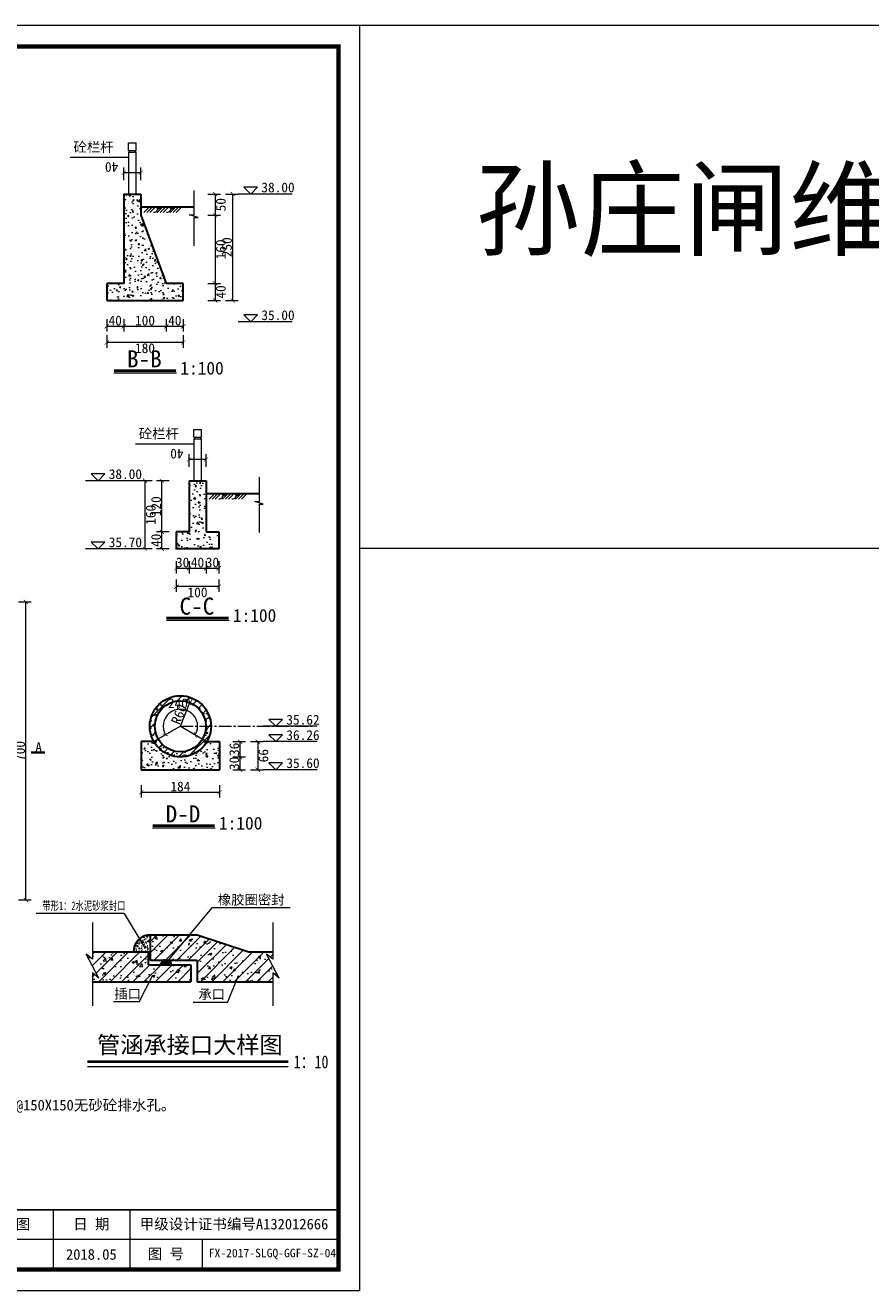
# Model space of a CAD drawing. Extents: x -27255 to 1448651, y 31034 to 8081248.
# Tile 111 of 198: x 585038 to 585237, y 3860399 to 3860696. Entities that reach past the tile are written whole.
import ezdxf
from ezdxf.enums import TextEntityAlignment as Align

# ---------------------------------------------------------------- set-up
doc = ezdxf.new("R2010")
doc.units = 0
doc.linetypes.add('CENTER2', pattern=[1.125, 0.75, -0.125, 0.125, -0.125])
doc.layers.get('0').update_dxf_attribs({"linetype": 'CONTINUOUS'})
for name, color, linetype, lineweight in [('0.09折线', 6, 'CONTINUOUS', 9), ('0.09标注线', 3, 'CONTINUOUS', 9), ('0.13填充', 8, 'CONTINUOUS', 9), ('0.13文字', 3, 'CONTINUOUS', 13), ('0.30粗线', 7, 'CONTINUOUS', 30), ('图框', 7, 'CONTINUOUS', 20), ('填充', 116, 'CONTINUOUS', 15), ('文字', 7, 'CONTINUOUS', 15), ('粗线', 7, 'CONTINUOUS', 35), ('细实线', 3, 'CONTINUOUS', 20)]:
    doc.layers.add(name, color=color, linetype=linetype, lineweight=lineweight)
doc.styles.add('-仿宋_GB2312', font='FangSong_GB2312.ttf')
doc.styles.add('LYJFS', font='times.ttf', dxfattribs={"width": 0.7})
doc.styles.get("Standard").update_dxf_attribs({"font": 'rs.shx', "bigfont": 'hztxt.shx'})
doc.styles.add('仿宋', font='FangSong_GB2312.ttf', dxfattribs={"width": 0.7})
doc.styles.add('宋体', font='FangSong_GB2312.ttf')
doc.dimstyles.get("Standard").update_dxf_attribs({"dimtxt": 0.18, "dimasz": 0.18, "dimexe": 0.18, "dimexo": 0.0625, "dimgap": 0.09, "dimtad": 0, "dimtih": 1, "dimtoh": 1, "dimdec": 4, "dimzin": 0, "dimdsep": 46, "dimtxsty": 'Standard', "dimcen": 0.09, "dimadec": 0, "dimazin": 0, "dimtfac": 1, "dimtdec": 4, "dimtofl": 0, "dimtmove": 0, "dimatfit": 3, "dimfxl": 1, "dimtolj": 1, "dimtzin": 0, "dimarcsym": 0})
pattern_1 = [(45, (533713.3237, 3857810.9245), (-1.325825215, 1.325825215), [])]
pattern_2 = [(50, (533713.3237, 3857810.9245), (5.73808146, -0.5020171), [0.6, -6.6]), (355, (533713.3237, 3857810.9245), (-1.1100107, 6.0175371), [0.48, -5.28]), (100.4514, (533713.802, 3857810.8827), (4.62807505, 5.51551634), [0.5099215, -5.6091369]), (46.1842, (533713.324, 3857812.5245), (8.5379284, -1.3241521), [0.9, -9.9]), (96.6356, (533714.035, 3857812.414), (7.4773016, 7.792943), [0.7648823, -8.413704]), (351.1842, (533713.324, 3857812.5245), (7.4772956, 7.7929488), [0.72, -7.92]), (21, (533714.1237, 3857812.1245), (4.7752564, -3.22095113), [0.6, -6.6]), (326, (533714.1237, 3857812.1245), (1.94652266, 5.80120036), [0.48, -5.28]), (71.4514, (533714.5216, 3857811.856), (6.721781, 2.580244), [0.5099215, -5.6091369]), (37.5, (533713.3237, 3857810.9245), (0.09727884, 2.66315083), [0, -5.216, 0, -5.36, 0, -5.3]), (7.5, (533713.3237, 3857810.9245), (2.1045563, 3.1552937), [0, -3.056, 0, -5.096, 0, -2.02]), (327.5, (533711.5397, 3857810.9245), (4.27057949, -0.18043897), [0, -2, 0, -6.24, 0, -8.28]), (317.5, (533710.7397, 3857810.9245), (4.66548935, 0.80083986), [0, -2.6, 0, -4.144, 0, -5.88])]

# ---------------------------------------------------------------- blocks, each defined once
blk = doc.blocks.new('d4trtg')
h = blk.add_hatch(color=152)
h.dxf.hatch_style = 1
h.paths.add_polyline_path([(654246.3, 3899725.4, 1), (654149.5, 3899725.4, 1)])
h.paths.add_polyline_path([(654244.7, 3899725.4, 1), (654151.1, 3899725.4, 1)], flags=16)
h = blk.add_hatch(color=152)
h.dxf.hatch_style = 1
edge = h.paths.add_edge_path()
edge.add_arc((654216.7, 3899701.1), 14.6, 43.3177, 70.37)
edge.add_arc((654202.9, 3899662.4), 55.7, 70.37, 84.5285)
edge.add_arc((654197.1, 3899601.1), 117.3, 84.5285, 95.1775)
edge.add_arc((654198.5, 3899704.1), 18.3, 111.7966, 130.9174, ccw=False)
edge.add_arc((654217.4, 3899656.7), 69.4, 98.8427, 111.7966, ccw=False)
edge.add_arc((654228.1, 3899588.1), 138.8, 95.2104, 98.8427, ccw=False)
edge.add_ellipse((654197.9, 3899728.3), major_axis=(-17.8, 0), ratio=0.877698, start_angle=172.6539, end_angle=176.913)
edge.add_arc((654213.8, 3899625), 102.6, 88.9999, 98.5227)
edge.add_arc((654209.9, 3899651.2), 76, 98.5227, 116.8491)
edge.add_arc((654181.1, 3899708), 12.3, 116.8491, 139.2901)
edge.add_arc((654173.3, 3899714.8), 1.96, 139.2901, 263.0506)
edge.add_arc((654175.1, 3899729.8), 17.1, 263.0506, 272.1363)
edge.add_arc((654186.8, 3899416.6), 296.4, 88.4627, 92.1363, ccw=False)
edge.add_arc((654193.4, 3899661.8), 51, 68.0711, 88.4627, ccw=False)
edge.add_arc((654234.5, 3899496.1), 214.2, 95.9129, 98.7952)
edge.add_arc((654220.8, 3899584.5), 124.7, 98.7952, 117.8497)
edge.add_arc((654806.2, 3897318.9), 2461.6, 104.7704, 105.1579, ccw=False)
edge.add_line((654178.6, 3899699.1), (654170.6, 3899695.8))
edge.add_arc((654384.3, 3898723.5), 995.6, 100.9063, 102.3983, ccw=False)
edge.add_line((654196, 3899701.1), (654189.9, 3899699.2))
edge.add_arc((654166.8, 3899985.3), 287, 274.6178, 279.6944)
edge.add_arc((654207.4, 3899747.5), 45.8, 279.6944, 287.6119)
edge.add_arc((654216.2, 3899719.6), 16.5, 287.6119, 311.5141)
edge.add_arc((654225.4, 3899709.3), 2.75, 311.5141, 403.3177)
edge = h.paths.add_edge_path()
edge.add_arc((654242.1, 3899736.8), 20.7, 138.9742, 204.1181, ccw=False)
edge.add_line((654226.5, 3899750.4), (654209.6, 3899750.4))
edge.add_line((654209.6, 3899750.4), (654209.6, 3899756.2))
edge.add_line((654209.6, 3899756.2), (654186.2, 3899756.2))
edge.add_line((654186.2, 3899756.2), (654186.2, 3899750.4))
edge.add_line((654186.2, 3899750.4), (654169.3, 3899750.4))
edge.add_arc((654153.7, 3899736.8), 20.7, -24.1181, 41.0258, ccw=False)
edge.add_arc((654138.3, 3899743.7), 37.5, 314.3441, 335.8819, ccw=False)
edge.add_arc((654157.8, 3899747.2), 31.1, 282.3877, 290.1466)
edge.add_arc((654127.2, 3899830.8), 120.1, 290.1466, 296.6495)
edge.add_ellipse((654197.9, 3899728.3), major_axis=(-17.8, 0), ratio=0.877698, start_angle=176.913, end_angle=378.3747, ccw=False)
edge.add_ellipse((654197.9, 3899728.3), major_axis=(-17.8, 0), ratio=0.877698, start_angle=172.6539, end_angle=176.913, ccw=False)
edge.add_ellipse((654197.9, 3899728.3), major_axis=(-17.8, 0), ratio=0.877698, start_angle=161.6253, end_angle=172.6539, ccw=False)
edge.add_arc((654268.6, 3899830.8), 120.1, 243.3505, 249.8534)
edge.add_arc((654238, 3899747.2), 31.1, 249.8534, 257.6123)
edge.add_arc((654257.5, 3899743.7), 37.5, 204.1181, 225.6559, ccw=False)
at = {"lineweight": 0}
for p, q in [((653868.4, 3899605.3), (653868.4, 3902577.3)), ((653868.4, 3902577.3), (658071.2, 3902577.3)), ((658071.2, 3902577.3), (658071.2, 3899605.3)), ((658021.2, 3899725.4), (655949.8, 3899725.4)), ((658071.2, 3899605.3), (653868.4, 3899605.3))]:
    blk.add_line(p, q, dxfattribs=at)
for p, q in [((654118.6, 3902527.3), (653938.4, 3902527.3)), ((653938.4, 3902527.3), (653938.4, 3901506.6)), ((653998.5, 3902527.3), (653998.5, 3901506.6)), ((654058.5, 3902527.3), (654058.5, 3901506.6)), ((654118.6, 3902357.2), (653938.4, 3902357.2)), ((654118.6, 3902187.1), (653938.4, 3902187.1)), ((654118.6, 3902017), (653938.4, 3902017)), ((654118.6, 3901846.8), (653938.4, 3901846.8)), ((654118.6, 3901676.7), (653938.4, 3901676.7)), ((654118.6, 3901506.6), (653938.4, 3901506.6)), ((655049.2, 3899795.5), (655049.2, 3899655.4)), ((655399.4, 3899795.5), (655399.4, 3899655.4)), ((655949.8, 3899795.5), (655949.8, 3899655.4)), ((656210, 3899795.5), (656210, 3899655.4)), ((656400.1, 3899795.5), (656400.1, 3899655.4)), ((656590.2, 3899795.5), (656590.2, 3899655.4)), ((656780.4, 3899795.5), (656780.4, 3899655.4)), ((656970.5, 3899795.5), (656970.5, 3899655.4)), ((657160.6, 3899795.5), (657160.6, 3899655.4)), ((657350.8, 3899795.5), (657350.8, 3899655.4)), ((657530.9, 3899795.5), (657530.9, 3899655.4)), ((657701, 3899725.4), (657701, 3899655.4))]:
    blk.add_line(p, q)
at = {"lineweight": 0, "const_width": 10}
blk.add_lwpolyline([(654118.6, 3902527.3), (658021.2, 3902527.3), (658021.2, 3899655.4), (654118.6, 3899655.4)], close=True, dxfattribs=at)
at = {"lineweight": 0, "const_width": 4}
blk.add_lwpolyline([(658021.2, 3899795.5), (654118.6, 3899795.5)], dxfattribs=at)
at = {"color": 152}
for points in [[(654181.1, 3899723.4, -0.028382), (654168.5, 3899718, -0.033867), (654164.5, 3899716.8, 0.094254), (654172.5, 3899728.3, 0.292155), (654169.3, 3899750.4), (654186.2, 3899750.4), (654186.2, 3899756.2), (654209.6, 3899756.2), (654209.6, 3899750.4), (654226.5, 3899750.4, 0.292155), (654223.3, 3899728.3, 0.094254), (654231.3, 3899716.8, -0.033867), (654227.2, 3899718, -0.028382), (654214.7, 3899723.4)], [(654215.6, 3899727.5, 0.041575), (654198.6, 3899726.4, 0.080135), (654175.6, 3899719, 0.098231), (654171.8, 3899716.1, 0.59944), (654173, 3899712.9, 0.039664), (654175.8, 3899712.7, -0.01603), (654194.8, 3899712.8, -0.08921), (654212.4, 3899709.2, 0.012577), (654201.8, 3899707.8, 0.083333), (654162.5, 3899694.8, -0.001691), (654178.6, 3899699.1), (654170.6, 3899695.8, -0.00651), (654196, 3899701.1), (654189.9, 3899699.2, 0.022155), (654215.1, 3899702.4, 0.03456), (654221.2, 3899703.9, 0.104673), (654227.2, 3899707.2, 0.423464), (654227.4, 3899711.2, 0.118589), (654221.6, 3899714.9, 0.061857), (654208.2, 3899717.9, 0.046498), (654186.5, 3899718, -0.083624), (654191.7, 3899721.1, -0.056582), (654206.8, 3899725.3, -0.015851), (654215.5, 3899726.3)]]:
    blk.add_lwpolyline(points, format="xyb", dxfattribs=at)
for radius in [48.4, 46.8]:
    blk.add_circle((654197.9, 3899725.4), radius, dxfattribs=at)
blk.add_arc((654217.4, 3899656.7), 69.4, 98.8427, 111.7966, dxfattribs=at)
for start_param, end_param in [(2.820893, 6.603885), (3.013378, 3.087714)]:
    blk.add_ellipse((654197.9, 3899728.3), major_axis=(-17.8, 0), ratio=0.877698, start_param=start_param, end_param=end_param, dxfattribs=at)
at = {"style": '宋体'}
for s, height, width, p in [('江苏省水利勘测设计研究院有限公司', 37.525, 0.9, (654640.2, 3899742.9)), ('丰县四联河灌区节水配套改造项目', 18.012, 0.75, (655225.5, 3899732.3)), ('Jiangsu Surveying and Design Institute of Water Resources Co., Ltd.', 20.014, 0.8, (654638.5, 3899695.5))]:
    blk.add_text(s, height=height, dxfattribs=dict(at, width=width)).set_placement(p, align=Align.MIDDLE)
at = {"style": 'LYJFS'}
for s, p in [('（阶段）', (656038.2, 3899760.4)), ('（专业）', (656038.2, 3899690.4))]:
    blk.add_text(s, height=25.02, dxfattribs=at).set_placement(p, align=Align.MIDDLE_CENTER)
at = {"style": '仿宋'}
blk.add_text('2018.05', height=25.02, dxfattribs=at).set_placement((657440.8, 3899690.4), align=Align.MIDDLE)
at = {"rotation": 90}
for s, insert, char_height, attachment_point, style in [('日 期', (653968.5, 3901931.9), 25.02, 5, '宋体'), ('会签者', (653968.5, 3901761.8), 25.02, 5, '宋体'), ('会签专业', (653968.5, 3901591.7), 25.02, 5, '宋体'), ('江苏省水利勘测设计研究院有限公司\\P地址：扬州市吉安路209号吉安大厦1号楼  邮编：225127\\P电话：0514-87860116  传真：0514-87889101\\P声明：未经授权，不得翻印、传播或它用。', (654101.5, 3899654.5), 20.014, 7, '仿宋')]:
    blk.add_mtext(s, dxfattribs=dict(at, insert=insert, char_height=char_height, attachment_point=attachment_point, style=style))
at = {"attachment_point": 5, "style": '宋体'}
for s, insert, char_height in [('校 核', (656875.1, 3899760.9), 25.02), ('设 计', (657065.3, 3899761.4), 25.02), ('设计', (656144, 3899760.4), 25.02), ('批 准', (656305, 3899760.4), 25.02), ('核 定', (656494.6, 3899760.2), 25.02), ('审 查', (656684.6, 3899760.2), 25.02), ('制 图', (657254.9, 3899760.2), 25.02), ('日 期', (657440.8, 3899760.4), 25.02), ('甲级设计证书编号A132012666', (657776, 3899760.4), 25.017), ('部分', (656144, 3899690.4), 25.02), ('图 号', (657615.9, 3899690.4), 25.02)]:
    blk.add_mtext(s, dxfattribs=dict(at, insert=insert, char_height=char_height))
blk = doc.blocks.new('_ARCHTICK')
at = {"color": 0, "linetype": 'ByBlock', "const_width": 0.15}
blk.add_lwpolyline([(-0.5, -0.5), (0.5, 0.5)], dxfattribs=at)

msp = doc.modelspace()

# ---------------------------------------------------------------- hatches: boundary and pattern name
at = {"lineweight": 13}
msp.add_hatch(color=256, dxfattribs=at).paths.add_polyline_path([(585070.49012, 3860476.50048), (585070.04579, 3860475.50048), (585072.72544, 3860475.50048), (585072.28111, 3860476.50048)])
at = {"layer": '0.13填充'}
h = msp.add_hatch(color=256, dxfattribs=at)
edge = h.paths.add_edge_path()
edge.add_ellipse((585069.57865, 3860653.63668), major_axis=(0, -0.73068), ratio=0.964264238, start_angle=280.8772955, end_angle=439.1227045)
edge.add_line((585070.27057, 3860653.49879), (585068.88674, 3860653.49879))
h = msp.add_hatch(color=256, dxfattribs=at)
edge = h.paths.add_edge_path()
edge.add_ellipse((585072.67779, 3860653.63668), major_axis=(0, -0.73068), ratio=0.964264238, start_angle=280.8772955, end_angle=439.1227045)
edge.add_line((585073.3697, 3860653.49879), (585071.98588, 3860653.49879))
h = msp.add_hatch(color=256, dxfattribs=at)
edge = h.paths.add_edge_path()
edge.add_ellipse((585084.91908, 3860586.30626), major_axis=(0, -0.73068), ratio=0.964264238, start_angle=280.8772955, end_angle=439.1227045)
edge.add_line((585085.61099, 3860586.16837), (585084.22717, 3860586.16837))
h = msp.add_hatch(color=256, dxfattribs=at)
edge = h.paths.add_edge_path()
edge.add_ellipse((585088.01822, 3860586.30626), major_axis=(0, -0.73068), ratio=0.964264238, start_angle=280.8772955, end_angle=439.1227045)
edge.add_line((585088.71013, 3860586.16837), (585087.3263, 3860586.16837))
at = {"layer": '0.13文字', "lineweight": 13}
h = msp.add_hatch(dxfattribs=at)
h.set_pattern_fill('AR-CONC', color=256, scale=0.02, style=0)
h.set_pattern_definition([(50, (585057.397, 3860626.4988), (3.6437, -0.31878), [0.381, -4.191]), (355, (585057.397, 3860626.4988), (-0.70486, 3.82113), [0.3048, -3.3528]), (100.451, (585057.7005, 3860626.4722), (2.93885, 3.50233), [0.3238, -3.5618]), (46.184, (585057.397, 3860627.515), (5.4216, -0.84085), [0.5715, -6.2865]), (96.636, (585057.8487, 3860627.4447), (4.7481, 4.9485), [0.4857, -5.3427]), (351.184, (585057.397, 3860627.515), (4.7481, 4.9485), [0.4572, -5.0292]), (21, (585057.905, 3860627.2608), (3.0323, -2.0453), [0.381, -4.191]), (326, (585057.905, 3860627.2608), (1.23604, 3.68376), [0.3048, -3.3528]), (71.451, (585058.1575, 3860627.0903), (4.26833, 1.63846), [0.3238, -3.5618]), (37.5, (585057.3969, 3860626.4988), (0.06177, 1.6911), [0, -3.31216, 0, -3.4036, 0, -3.3655]), (7.5, (585057.3969, 3860626.4988), (1.33639, 2.00361), [0, -1.94056, 0, -3.23596, 0, -1.2827]), (327.5, (585056.264, 3860626.4988), (2.71181, -0.114575), [0, -1.27, 0, -3.9624, 0, -5.2578]), (317.5, (585055.756, 3860626.4988), (2.96258, 0.50853), [0, -1.651, 0, -2.63144, 0, -3.7338])])
h.paths.add_polyline_path([(585057.39685, 3860631.49879), (585075.39685, 3860631.49879), (585075.39685, 3860635.49898), (585071.39684, 3860635.49894), (585065.39685, 3860651.49879), (585065.39685, 3860656.49879), (585061.39685, 3860656.49879), (585061.39685, 3860635.49883), (585057.39685, 3860635.49879)])
h = msp.add_hatch(dxfattribs=at)
h.set_pattern_fill('AR-CONC', color=256, scale=0.02, style=0)
h.set_pattern_definition([(50, (585073.7373, 3860573.1684), (3.6437, -0.3188), [0.381, -4.191]), (355, (585073.7373, 3860573.1684), (-0.70486, 3.8211), [0.3048, -3.3528]), (100.45, (585074.041, 3860573.1418), (2.93885, 3.50233), [0.3238, -3.5618]), (46.184, (585073.7373, 3860574.1844), (5.4216, -0.8408), [0.5715, -6.2865]), (96.636, (585074.189, 3860574.1143), (4.7481, 4.9485), [0.4857, -5.3427]), (351.184, (585073.7373, 3860574.1844), (4.7481, 4.9485), [0.4572, -5.0292]), (21, (585074.2453, 3860573.9304), (3.0323, -2.0453), [0.381, -4.191]), (326, (585074.2453, 3860573.9304), (1.23604, 3.68376), [0.3048, -3.3528]), (71.451, (585074.498, 3860573.76), (4.2683, 1.63846), [0.3238, -3.5618]), (37.5, (585073.7373, 3860573.1684), (0.06177, 1.6911), [0, -3.31216, 0, -3.4036, 0, -3.3655]), (7.5, (585073.7373, 3860573.1684), (1.3364, 2.00361), [0, -1.94056, 0, -3.23596, 0, -1.2827]), (327.5, (585072.6044, 3860573.1684), (2.71181, -0.114575), [0, -1.27, 0, -3.9624, 0, -5.2578]), (317.5, (585072.0964, 3860573.1684), (2.96258, 0.50853), [0, -1.651, 0, -2.63144, 0, -3.7338])])
h.paths.add_polyline_path([(585080.73728, 3860589.16837), (585076.73728, 3860589.16837), (585076.73728, 3860577.16837), (585073.73728, 3860577.16837), (585073.73728, 3860573.16837), (585083.73728, 3860573.16837), (585083.73728, 3860577.16837), (585080.73728, 3860577.16837)])
h = msp.add_hatch(dxfattribs=at)
h.set_pattern_fill('AR-CONC', color=256, scale=0.02, style=0)
h.set_pattern_definition([(50, (585067.5072, 3860524.282), (3.6437, -0.3188), [0.381, -4.191]), (355, (585067.5072, 3860524.282), (-0.70486, 3.8211), [0.3048, -3.3528]), (100.45, (585067.811, 3860524.2555), (2.93885, 3.50233), [0.3238, -3.5618]), (46.184, (585067.507, 3860525.298), (5.4216, -0.8408), [0.5715, -6.2865]), (96.636, (585067.959, 3860525.228), (4.7481, 4.9485), [0.4857, -5.3427]), (351.184, (585067.507, 3860525.298), (4.7481, 4.9485), [0.4572, -5.0292]), (21, (585068.0152, 3860525.044), (3.0323, -2.0453), [0.381, -4.191]), (326, (585068.0152, 3860525.044), (1.23604, 3.68376), [0.3048, -3.3528]), (71.451, (585068.268, 3860524.8736), (4.2683, 1.63846), [0.3238, -3.5618]), (37.5, (585067.5072, 3860524.282), (0.06177, 1.6911), [0, -3.31216, 0, -3.4036, 0, -3.3655]), (7.5, (585067.5072, 3860524.282), (1.3364, 2.00361), [0, -1.94056, 0, -3.23596, 0, -1.2827]), (327.5, (585066.3744, 3860524.282), (2.71181, -0.114575), [0, -1.27, 0, -3.9624, 0, -5.2578]), (317.5, (585065.8664, 3860524.282), (2.96258, 0.50853), [0, -1.651, 0, -2.63144, 0, -3.7338])])
h.paths.add_polyline_path([(585080.7072, 3860531.48205, -0.131652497), (585079.90335, 3860528.48205), (585080.94258, 3860527.88205, 0.131652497), (585081.9072, 3860531.48205, 1), (585067.5072, 3860531.48205, 0.131652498), (585068.47182, 3860527.88205), (585069.51105, 3860528.48205, -0.131652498), (585068.7072, 3860531.48205, -1)])
h.paths.add_polyline_path([(585069.51105, 3860528.48205), (585068.47182, 3860527.88205, 0.57735027), (585080.94258, 3860527.88205), (585079.90335, 3860528.48205, -0.57735027)])
h = msp.add_hatch(dxfattribs=at)
h.set_pattern_fill('ANSI31', color=256, scale=0.5, style=0)
h.set_pattern_definition([(45, (585067.5072, 3860524.282), (-1.12253, 1.12253), [])])
h.paths.add_polyline_path([(585080.94258, 3860527.88205), (585079.90335, 3860528.48205, -0.57735027), (585069.51105, 3860528.48205), (585068.47182, 3860527.88205, 0.57735027)])
h.paths.add_polyline_path([(585068.47182, 3860527.88205), (585069.51105, 3860528.48205, -0.131652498), (585068.7072, 3860531.48205, -1), (585080.7072, 3860531.48205, -0.131652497), (585079.90335, 3860528.48205), (585080.94258, 3860527.88205, 0.131652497), (585081.9072, 3860531.48205, 1), (585067.5072, 3860531.48205, 0.131652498)])
h = msp.add_hatch(dxfattribs=at)
h.set_pattern_fill('AR-CONC', color=256, scale=0.02, style=0)
h.set_pattern_definition([(50, (596341.7654, 3866175.1408), (3.6436934, -0.3187817), [0.381, -4.191]), (355, (596341.7654, 3866175.1408), (-0.7048565, 3.8211329), [0.3048, -3.3528]), (100.451, (596342.069, 3866175.1142), (2.93885, 3.5023338), [0.3238, -3.5618]), (46.1842, (596341.7654, 3866176.157), (5.4215808, -0.8408466), [0.5715, -6.2865]), (96.6356, (596342.217, 3866176.0867), (4.7480847, 4.9485111), [0.4857, -5.3427]), (351.184, (596341.7654, 3866176.157), (4.748092, 4.9485024), [0.4572, -5.0292]), (21, (596342.2734, 3866175.9028), (3.0322976, -2.0453104), [0.381, -4.191]), (326, (596342.2734, 3866175.9028), (1.2360406, 3.6837593), [0.3048, -3.3528]), (71.4514, (596342.526, 3866175.7324), (4.2683298, 1.6384572), [0.3238, -3.5618]), (37.5, (596341.7654, 3866175.1408), (0.06177207, 1.69110078), [0, -3.31216, 0, -3.4036, 0, -3.3655]), (7.5, (596341.7654, 3866175.1408), (1.33639325, 2.0036115), [0, -1.94056, 0, -3.23596, 0, -1.2827]), (327.5, (596340.6326, 3866175.1408), (2.7118119, -0.11457488), [0, -1.27, 0, -3.9624, 0, -5.2578]), (317.5, (596340.1246, 3866175.1408), (2.96258363, 0.5085298), [0, -1.651, 0, -2.63144, 0, -3.7338])])
h.paths.add_polyline_path([(585068.47182, 3860527.88205), (585065.5072, 3860527.88205), (585065.5072, 3860521.28205), (585083.9072, 3860521.28205), (585083.9072, 3860527.88205), (585080.94258, 3860527.88205, -0.577350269)])
at = {"layer": '填充', "lineweight": 13}
h = msp.add_hatch(dxfattribs=at)
h.set_pattern_fill('AR-SAND', color=256, scale=0.5, style=0)
h.set_pattern_definition([(37.5, (533713.32365, 3857810.9245), (-0.031496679, 0.963411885), [0, -0.76, 0, -0.85, 0, -0.8125]), (7.5, (533713.3237, 3857810.9245), (0.884888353, 1.411073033), [0, -0.41, 0, -0.685, 0, -0.2625]), (327.5, (533712.70865, 3857810.9245), (1.557070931, 0.002829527), [0, -0.25, 0, -0.9, 0, -1.175]), (317.5, (533712.7087, 3857810.9245), (1.503063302, 0.438837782), [0, -0.125, 0, -0.59, 0, -0.675])])
h.paths.add_polyline_path([(585067.18276, 3860478.50048), (585067.68276, 3860478.50048), (585067.68276, 3860482.50048, 0.414213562), (585063.68276, 3860478.50048)])
h = msp.add_hatch(dxfattribs=at)
h.set_pattern_fill('ANSI31', color=256, scale=15, style=0)
h.set_pattern_definition(pattern_1)
h.paths.add_polyline_path([(585067.68276, 3860482.50048), (585067.68276, 3860476.50048), (585071.77419, 3860476.50048), (585076.81514, 3860482.50048)])
h.paths.add_polyline_path([(585078.68276, 3860482.50048), (585076.81514, 3860482.50048), (585071.77419, 3860476.50048), (585078.68276, 3860476.50048), (585078.68276, 3860471.50048), (585096.42334, 3860471.50048), (585096.42334, 3860473.56055), (585097.92907, 3860472.35281), (585094.91761, 3860477.99049), (585096.42334, 3860476.78275), (585096.42334, 3860478.50048), (585090.81012, 3860478.50048)])
h = msp.add_hatch(dxfattribs=at)
h.set_pattern_fill('AR-CONC', color=256, scale=0.8, style=0)
h.set_pattern_definition(pattern_2)
h.paths.add_polyline_path([(585067.68276, 3860482.50048), (585067.68276, 3860476.50048), (585071.77419, 3860476.50048), (585076.81514, 3860482.50048)])
h.paths.add_polyline_path([(585078.68276, 3860482.50048), (585076.81514, 3860482.50048), (585071.77419, 3860476.50048), (585078.68276, 3860476.50048), (585078.68276, 3860471.50048), (585096.42334, 3860471.50048), (585096.42334, 3860473.56055), (585097.92907, 3860472.35281), (585094.91761, 3860477.99049), (585096.42334, 3860476.78275), (585096.42334, 3860478.50048), (585090.81012, 3860478.50048)])
h = msp.add_hatch(dxfattribs=at)
h.set_pattern_fill('ANSI31', color=256, scale=15, style=0)
h.set_pattern_definition(pattern_1)
h.paths.add_polyline_path([(585077.18276, 3860471.50048), (585077.18276, 3860475.50048), (585067.18276, 3860475.50048), (585067.18276, 3860478.50048), (585054.04404, 3860478.50048), (585054.04404, 3860476.78275), (585052.53831, 3860477.99049), (585055.54976, 3860472.35281), (585054.04404, 3860473.56055), (585054.04404, 3860471.50048)])
h = msp.add_hatch(dxfattribs=at)
h.set_pattern_fill('AR-CONC', color=256, scale=0.8, style=0)
h.set_pattern_definition(pattern_2)
h.paths.add_polyline_path([(585077.18276, 3860471.50048), (585077.18276, 3860475.50048), (585067.18276, 3860475.50048), (585067.18276, 3860478.50048), (585054.04404, 3860478.50048), (585054.04404, 3860476.78275), (585052.53831, 3860477.99049), (585055.54976, 3860472.35281), (585054.04404, 3860473.56055), (585054.04404, 3860471.50048)])

# ---------------------------------------------------------------- linework, layer by layer
msp.add_line((585070.49012, 3860476.50048), (585070.04579, 3860475.50048))
at = {"lineweight": 13}
msp.add_line((585072.28111, 3860476.50048), (585072.72544, 3860475.50048), dxfattribs=at)
at = {"layer": '0.09折线', "color": 4}
for p, q in [((585062.5422, 3860666.69879), (585062.5422, 3860668.49879)), ((585062.5422, 3860668.49879), (585064.3422, 3860668.49879)), ((585062.5422, 3860666.69879), (585062.5422, 3860668.49879)), ((585062.5422, 3860668.49879), (585064.3422, 3860668.49879)), ((585062.5422, 3860666.69879), (585062.5422, 3860668.49879)), ((585062.5422, 3860668.49879), (585064.3422, 3860668.49879)), ((585064.3422, 3860666.69879), (585064.3422, 3860668.49879)), ((585064.3422, 3860666.69879), (585064.3422, 3860668.49879)), ((585064.3422, 3860666.69879), (585064.3422, 3860668.49879)), ((585062.5422, 3860666.69879), (585064.3422, 3860666.69879)), ((585062.5422, 3860666.69879), (585064.3422, 3860666.69879)), ((585062.5422, 3860666.69879), (585064.3422, 3860666.69879)), ((585062.5422, 3860666.29879), (585064.3422, 3860666.29879)), ((585062.5422, 3860666.29879), (585062.5422, 3860656.49879)), ((585062.5422, 3860666.29879), (585064.3422, 3860666.29879)), ((585062.5422, 3860666.29879), (585062.5422, 3860656.49879)), ((585062.5422, 3860666.29879), (585064.3422, 3860666.29879)), ((585062.5422, 3860666.29879), (585062.5422, 3860656.49879)), ((585062.7422, 3860666.29879), (585062.7422, 3860666.69879)), ((585062.7422, 3860666.29879), (585062.7422, 3860666.69879)), ((585062.7422, 3860666.29879), (585062.7422, 3860666.69879)), ((585064.1422, 3860666.29879), (585064.1422, 3860666.69879)), ((585064.1422, 3860666.29879), (585064.1422, 3860666.69879)), ((585064.1422, 3860666.29879), (585064.1422, 3860666.69879)), ((585064.3422, 3860656.49879), (585064.3422, 3860666.29879)), ((585064.3422, 3860656.49879), (585064.3422, 3860666.29879)), ((585064.3422, 3860656.49879), (585064.3422, 3860666.29879)), ((585077.88263, 3860599.36837), (585077.88263, 3860601.16837)), ((585077.88263, 3860601.16837), (585079.68263, 3860601.16837)), ((585077.88263, 3860599.36837), (585077.88263, 3860601.16837)), ((585077.88263, 3860601.16837), (585079.68263, 3860601.16837)), ((585077.88263, 3860599.36837), (585077.88263, 3860601.16837)), ((585077.88263, 3860601.16837), (585079.68263, 3860601.16837)), ((585079.68263, 3860599.36837), (585079.68263, 3860601.16837)), ((585079.68263, 3860599.36837), (585079.68263, 3860601.16837)), ((585079.68263, 3860599.36837), (585079.68263, 3860601.16837)), ((585077.88263, 3860599.36837), (585079.68263, 3860599.36837)), ((585077.88263, 3860599.36837), (585079.68263, 3860599.36837)), ((585077.88263, 3860599.36837), (585079.68263, 3860599.36837)), ((585077.88263, 3860598.96837), (585079.68263, 3860598.96837)), ((585077.88263, 3860598.96837), (585077.88263, 3860589.16837)), ((585077.88263, 3860598.96837), (585079.68263, 3860598.96837)), ((585077.88263, 3860598.96837), (585077.88263, 3860589.16837)), ((585077.88263, 3860598.96837), (585079.68263, 3860598.96837)), ((585077.88263, 3860598.96837), (585077.88263, 3860589.16837)), ((585078.08263, 3860598.96837), (585078.08263, 3860599.36837)), ((585078.08263, 3860598.96837), (585078.08263, 3860599.36837)), ((585078.08263, 3860598.96837), (585078.08263, 3860599.36837)), ((585079.48263, 3860598.96837), (585079.48263, 3860599.36837)), ((585079.48263, 3860598.96837), (585079.48263, 3860599.36837)), ((585079.48263, 3860598.96837), (585079.48263, 3860599.36837)), ((585079.68263, 3860589.16837), (585079.68263, 3860598.96837)), ((585079.68263, 3860589.16837), (585079.68263, 3860598.96837)), ((585079.68263, 3860589.16837), (585079.68263, 3860598.96837))]:
    msp.add_line(p, q, dxfattribs=at)
at = {"layer": '0.09标注线'}
for p, q in [((585048.83122, 3860665.1712), (585062.5422, 3860665.1712)), ((585089.62049, 3860658.10274), (585091.22444, 3860656.49879)), ((585092.82838, 3860658.10274), (585089.62049, 3860658.10274)), ((585091.22444, 3860656.49879), (585092.82838, 3860658.10274)), ((585100.99884, 3860656.49879), (585088.25046, 3860656.49879)), ((585089.62049, 3860628.10274), (585091.22444, 3860626.49879)), ((585092.82838, 3860628.10274), (585089.62049, 3860628.10274)), ((585091.22444, 3860626.49879), (585092.82838, 3860628.10274)), ((585100.99884, 3860626.49879), (585088.25046, 3860626.49879)), ((585064.17165, 3860597.84078), (585077.88263, 3860597.84078)), ((585065.14131, 3860589.16837), (585052.39293, 3860589.16837)), ((585053.76296, 3860590.77232), (585055.36691, 3860589.16837)), ((585056.97086, 3860590.77232), (585053.76296, 3860590.77232)), ((585055.36691, 3860589.16837), (585056.97086, 3860590.77232)), ((585053.76296, 3860574.77232), (585055.36691, 3860573.16837)), ((585056.97086, 3860574.77232), (585053.76296, 3860574.77232)), ((585055.36691, 3860573.16837), (585056.97086, 3860574.77232)), ((585065.14131, 3860573.16837), (585052.39293, 3860573.16837)), ((585095.49197, 3860533.086), (585097.09591, 3860531.48205)), ((585098.69986, 3860533.086), (585095.49197, 3860533.086)), ((585097.09591, 3860531.48205), (585098.69986, 3860533.086)), ((585106.87032, 3860531.48205), (585094.12194, 3860531.48205)), ((585095.49197, 3860529.486), (585097.09591, 3860527.88205)), ((585098.69986, 3860529.486), (585095.49197, 3860529.486)), ((585097.09591, 3860527.88205), (585098.69986, 3860529.486)), ((585106.87032, 3860527.88205), (585094.12194, 3860527.88205)), ((585095.49197, 3860522.886), (585097.09591, 3860521.28205)), ((585098.69986, 3860522.886), (585095.49197, 3860522.886)), ((585097.09591, 3860521.28205), (585098.69986, 3860522.886)), ((585106.87032, 3860521.28205), (585094.12194, 3860521.28205))]:
    msp.add_line(p, q, dxfattribs=at)
at = {"layer": '0.13填充', "lineweight": 40, "ltscale": 0.005}
for p, q in [((585059.12643, 3860615.05879), (585073.66692, 3860615.05879)), ((585071.46686, 3860556.97529), (585086.00735, 3860556.97529)), ((585068.19917, 3860508.18456), (585082.73966, 3860508.18456))]:
    msp.add_line(p, q, dxfattribs=at)
at = {"layer": '0.13填充', "ltscale": 0.005}
for p, q in [((585059.07056, 3860614.52886), (585073.80127, 3860614.52886)), ((585071.41099, 3860556.44537), (585086.1417, 3860556.44537)), ((585068.1433, 3860507.65464), (585082.87401, 3860507.65464))]:
    msp.add_line(p, q, dxfattribs=at)
at = {"layer": '0.13填充', "color": 7, "lineweight": 40, "ltscale": 0.005}
msp.add_line((585052.92065, 3860452.74185, 24.8), (585099.99673, 3860452.74185, 24.8), dxfattribs=at)
at = {"layer": '0.13填充', "color": 7, "ltscale": 0.005}
msp.add_line((585052.92065, 3860451.58571, 24.8), (585099.99673, 3860451.58571, 24.8), dxfattribs=at)
at = {"layer": '0.13文字', "linetype": 'Continuous', "lineweight": 13}
msp.add_line((582175.00285, 3860696.12935), (587865.89025, 3860696.12935), dxfattribs=at)
msp.add_line((582175.00285, 3860696.12935), (587865.89025, 3860696.12935), dxfattribs=at)
at = {"layer": '0.13文字', "lineweight": 13}
msp.add_line((585076.73728, 3860589.16837), (585080.73728, 3860589.16837), dxfattribs=at)
msp.add_lwpolyline([(585116.83319, 3860696.12935), (585310.73982, 3860696.12935), (585310.73982, 3860573.24059), (585116.83319, 3860573.24059)], close=True, dxfattribs=at)
at = {"layer": '0.30粗线'}
for p, q in [((585061.39674, 3860656.49879), (585065.39685, 3860656.49879)), ((585061.39685, 3860656.49879), (585061.39685, 3860635.49879)), ((585065.39685, 3860656.49879), (585065.39685, 3860651.49879)), ((585065.39685, 3860653.49879), (585077.84824, 3860653.49879)), ((585065.39685, 3860651.49879), (585071.39684, 3860635.49894)), ((585061.39685, 3860635.49883), (585057.39685, 3860635.49879)), ((585057.39685, 3860635.49879), (585057.39685, 3860631.49879)), ((585075.39685, 3860635.49898), (585071.39684, 3860635.49894)), ((585075.39685, 3860631.49879), (585075.39685, 3860635.49898)), ((585057.39685, 3860631.49879), (585075.39685, 3860631.49879)), ((585076.73717, 3860589.16837), (585080.73728, 3860589.16837)), ((585076.73728, 3860589.16837), (585076.73728, 3860577.16837)), ((585080.73728, 3860589.16837), (585080.73728, 3860577.16837)), ((585080.73728, 3860586.16837), (585093.18867, 3860586.16837)), ((585076.73728, 3860577.16837), (585073.73728, 3860577.16837)), ((585073.73728, 3860577.16837), (585073.73728, 3860573.16837)), ((585080.73728, 3860577.16837), (585083.73728, 3860577.16837)), ((585083.73728, 3860577.16837), (585083.73728, 3860573.16837)), ((585083.73728, 3860573.16837), (585073.73728, 3860573.16837)), ((585068.47182, 3860527.88205), (585065.5072, 3860527.88205)), ((585065.5072, 3860527.88205), (585065.5072, 3860521.28205)), ((585080.94258, 3860527.88205), (585083.9072, 3860527.88205)), ((585083.9072, 3860527.88205), (585083.9072, 3860521.28205)), ((585065.5072, 3860521.28205), (585083.9072, 3860521.28205))]:
    msp.add_line(p, q, dxfattribs=at)
at = {"layer": '0.30粗线', "color": 7, "lineweight": 30}
for p, q in [((585067.68276, 3860476.50048), (585067.68276, 3860482.50048)), ((585067.68276, 3860482.50048), (585078.68276, 3860482.50048)), ((585078.68276, 3860482.50048), (585090.81012, 3860478.50048)), ((585054.04404, 3860478.50048), (585067.18276, 3860478.50048)), ((585067.18276, 3860475.50048), (585067.18276, 3860478.50048)), ((585067.18276, 3860478.50048), (585067.68276, 3860478.50048)), ((585090.81012, 3860478.50048), (585096.42334, 3860478.50048)), ((585067.18276, 3860475.50048), (585077.18276, 3860475.50048)), ((585078.68276, 3860476.50048), (585067.68276, 3860476.50048)), ((585077.18276, 3860475.50048), (585077.18276, 3860471.50048)), ((585078.68276, 3860476.50048), (585078.68276, 3860471.50048)), ((585054.04404, 3860471.50048), (585077.18276, 3860471.50048)), ((585078.68276, 3860471.50048), (585096.42334, 3860471.50048))]:
    msp.add_line(p, q, dxfattribs=at)
at = {"layer": '0.30粗线'}
for radius in [7.2, 6]:
    msp.add_circle((585074.7072, 3860531.48205), radius, dxfattribs=at)
at = {"layer": '0.30粗线', "color": 7, "lineweight": 30}
msp.add_arc((585067.68276, 3860478.50048), 4, 90, 180, dxfattribs=at)
at = {"layer": '粗线'}
msp.add_line((585042.83118, 3860525.3201), (585039.62013, 3860525.3201), dxfattribs=at)
at = {"layer": '细实线', "color": 3, "lineweight": 15}
for p, q in [((585077.84824, 3860657.3419), (585077.84824, 3860651.57882)), ((585076.84439, 3860651.57882), (585077.84824, 3860651.57882)), ((585078.85209, 3860651.01473), (585076.84439, 3860651.57882)), ((585077.84824, 3860651.01473), (585077.84824, 3860644.33122)), ((585077.84824, 3860651.01473), (585078.85209, 3860651.01473)), ((585093.18867, 3860590.01148), (585093.18867, 3860584.2484)), ((585092.18481, 3860584.2484), (585093.18867, 3860584.2484)), ((585094.19252, 3860583.68431), (585092.18481, 3860584.2484)), ((585093.18867, 3860583.68431), (585093.18867, 3860577.0008)), ((585093.18867, 3860583.68431), (585094.19252, 3860583.68431)), ((585074.7072, 3860531.48205), (585068.47182, 3860527.88205)), ((585074.7072, 3860531.48205), (585080.94258, 3860527.88205)), ((585061.53195, 3860487.49196), (585040.85251, 3860487.49196)), ((585061.53195, 3860487.49196), (585066.35587, 3860479.4939)), ((585082.12894, 3860488.82525), (585071.45763, 3860476.1237)), ((585100.48762, 3860488.82525), (585082.12894, 3860488.82525)), ((585054.04404, 3860485.41088), (585054.04404, 3860476.78275)), ((585096.42334, 3860485.41088), (585096.42334, 3860476.78275)), ((585054.04404, 3860476.78275), (585052.53831, 3860477.99049)), ((585055.54976, 3860472.35281), (585052.53831, 3860477.99049)), ((585096.42334, 3860476.78275), (585094.91761, 3860477.99049)), ((585097.92907, 3860472.35281), (585094.91761, 3860477.99049)), ((585054.04404, 3860473.56055), (585054.04404, 3860465.85297)), ((585055.54976, 3860472.35281), (585054.04404, 3860473.56055)), ((585065.04478, 3860466.75022), (585068.21162, 3860473.02157)), ((585085.78529, 3860466.62487), (585088.33376, 3860472.95873)), ((585096.42334, 3860473.56055), (585096.42334, 3860465.85297)), ((585097.92907, 3860472.35281), (585096.42334, 3860473.56055)), ((585065.04478, 3860466.75022), (585058.96998, 3860466.75022)), ((585085.78529, 3860466.62487), (585077.71584, 3860466.62487))]:
    msp.add_line(p, q, dxfattribs=at)
at = {"layer": '细实线', "ltscale": 5}
for p, q in [((585067.46644, 3860653.49879), (585066.13012, 3860652.16247)), ((585068.17355, 3860653.49879), (585066.83723, 3860652.16247)), ((585068.88065, 3860653.49879), (585067.54434, 3860652.16247)), ((585070.56558, 3860653.49879), (585069.22926, 3860652.16247)), ((585071.27268, 3860653.49879), (585069.93637, 3860652.16247)), ((585071.97979, 3860653.49879), (585070.64347, 3860652.16247)), ((585073.66471, 3860653.49879), (585072.32839, 3860652.16247)), ((585074.37182, 3860653.49879), (585073.0355, 3860652.16247)), ((585075.07893, 3860653.49879), (585073.74261, 3860652.16247)), ((585082.80687, 3860586.16837), (585081.47055, 3860584.83206)), ((585083.51398, 3860586.16837), (585082.17766, 3860584.83206)), ((585084.22108, 3860586.16837), (585082.88476, 3860584.83206)), ((585085.906, 3860586.16837), (585084.56969, 3860584.83206)), ((585086.61311, 3860586.16837), (585085.27679, 3860584.83206)), ((585087.32022, 3860586.16837), (585085.9839, 3860584.83206)), ((585089.00514, 3860586.16837), (585087.66882, 3860584.83206)), ((585089.71225, 3860586.16837), (585088.37593, 3860584.83206)), ((585090.41935, 3860586.16837), (585089.08304, 3860584.83206))]:
    msp.add_line(p, q, dxfattribs=at)
at = {"layer": '细实线', "color": 1, "linetype": 'CENTER2', "lineweight": 13, "ltscale": 4}
msp.add_line((585074.7072, 3860531.48205), (585106.19649, 3860531.48205), dxfattribs=at)
at = {"layer": '细实线', "lineweight": 20, "ltscale": 5, "start_tangent": (-0.999064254, 0.043250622), "end_tangent": (-0.999505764, -0.031436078)}
for points in [[(585069.54808, 3860652.90945), (585069.2483, 3860652.79369), (585069.17122, 3860652.66555), (585069.13281, 3860652.49255), (585069.00024, 3860652.33213), (585068.80177, 3860652.23173), (585068.3824, 3860652.16247)], [(585072.64722, 3860652.90945), (585072.34743, 3860652.79369), (585072.27035, 3860652.66555), (585072.23195, 3860652.49255), (585072.09937, 3860652.33213), (585071.90091, 3860652.23173), (585071.48154, 3860652.16247)], [(585084.88851, 3860585.57903), (585084.58872, 3860585.46327), (585084.51164, 3860585.33514), (585084.47324, 3860585.16213), (585084.34066, 3860585.00171), (585084.1422, 3860584.90131), (585083.72283, 3860584.83206)], [(585087.98765, 3860585.57903), (585087.68786, 3860585.46327), (585087.61078, 3860585.33514), (585087.57237, 3860585.16213), (585087.4398, 3860585.00171), (585087.24134, 3860584.90131), (585086.82197, 3860584.83206)]]:
    msp.add_spline(points, degree=3, dxfattribs=at)

# ---------------------------------------------------------------- block references
at = {"layer": '图框', "xscale": 0.09999999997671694, "yscale": 0.1000000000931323, "zscale": 0.1}
msp.add_blockref('d4trtg', (519309.70915, 3470438.39536), dxfattribs=at)

# ---------------------------------------------------------------- texts
at = {"color": 7, "style": '-仿宋_GB2312', "width": 0.8}
msp.add_text('1：10', height=3, dxfattribs=at).set_placement((585105.4099, 3860452.66033, 24.8), align=Align.MIDDLE)
at = {"layer": '0.09标注线', "char_height": 2.3, "attachment_point": 1, "style": '-仿宋_GB2312'}
for insert in [(585049.61139, 3860668.69005, -0.81423), (585064.95181, 3860601.35963, -0.81423)]:
    msp.add_mtext('砼栏杆', dxfattribs=dict(at, insert=insert))
at = {"layer": '0.13文字', "linetype": 'Continuous', "lineweight": 13, "insert": (585081.37215, 3860408.78124), "char_height": 2, "width": 41.6631828, "attachment_point": 1, "style": 'LYJFS'}
msp.add_mtext('{\\fFangSong_GB2312|b0|i0|c134|p49;\\W1;\\C7;FX-2017-SLGQ-GGF-SZ-04}', dxfattribs=at)
at = {"layer": '文字', "color": 7, "attachment_point": 1, "style": '-仿宋_GB2312'}
for s, insert, char_height, width in [('{\\C256;      孙庄闸维修}', (585070.60979, 3860661.93418), 18, 780.1662746), ('B-B', (585062.16476, 3860619.79547), 4, 38.0137182), ('1:100', (585074.69682, 3860617.10672), 3, 10.2895474), ('C-C', (585074.50519, 3860561.71198), 4, 38.0137182), ('1:100', (585087.03724, 3860559.02323), 3, 10.2895474), ('D-D', (585071.2375, 3860512.92125), 4, 38.0137182), ('1:100', (585083.76956, 3860510.2325), 3, 10.2895474), ('管涵承接口大样图', (585055.11432, 3860458.67631, 24.8), 4, 130.0277124), ('\\P     6、图中未注明砼格埂尺寸均为30×60cm。\\P     7、现浇砼护坡分块尺寸≤3×3m，缝宽2cm，内嵌沥青油膏，下游护坡设φ10@150X150无砂砼排水孔。\\P     8、图中护底、护坡砂石混合垫层为黄砂7.5cm，小石子7.5cm。\\P     9、管涵采用Ⅱ级管,2m一节，接头采用钢丝网、砂浆包封。 \\P     10、{\\C256;该闸基础下若遇淤泥质软土，应及时通知设计单位，调整设计。\\P     11、新建}王小庄北闸{\\C256;、王梨园公路闸同本设计。\\P}\\P     ', (584914.2019, 3860452.09572), 2.5, 208.3816699)]:
    msp.add_mtext(s, dxfattribs=dict(at, insert=insert, char_height=char_height, width=width))
at = {"layer": '文字', "insert": (585040.62789, 3860525.42713), "char_height": 2.3, "width": 2.3, "attachment_point": 7, "style": '-仿宋_GB2312'}
msp.add_mtext('A', dxfattribs=at)
at = {"layer": '细实线', "color": 3, "lineweight": 15, "style": '-仿宋_GB2312', "width": 0.7}
msp.add_text('带形1：2水泥砂浆封口', height=2, dxfattribs=at).set_placement((585042.26827, 3860488.32164))
at = {"layer": '细实线', "color": 3, "lineweight": 15, "style": '-仿宋_GB2312'}
for s, p in [('橡胶圈密封', (585083.50453, 3860489.60375)), ('插口', (585059.18288, 3860467.50429)), ('承口', (585078.93036, 3860467.37894))]:
    msp.add_text(s, height=2.3, dxfattribs=at).set_placement(p)
at = {"layer": '细实线', "color": 3, "lineweight": 15, "char_height": 2.3, "width": 2.3, "attachment_point": 1, "style": '-仿宋_GB2312'}
for s, insert in [('38.00', (585093.72951, 3860659.19772)), ('35.00', (585093.72951, 3860629.19772)), ('38.00', (585057.87198, 3860591.8673)), ('35.70', (585057.87198, 3860575.8673)), ('35.62', (585099.60099, 3860534.18098)), ('36.26', (585099.60099, 3860530.58098)), ('35.60', (585099.60099, 3860523.98098))]:
    msp.add_mtext(s, dxfattribs=dict(at, insert=insert))

# ---------------------------------------------------------------- dimensions: what is measured, and where the dimension line sits
at = {"layer": '0.13文字', "lineweight": 13}
for base, p1, p2, location in [((585061.39674, 3860661.4874), (585065.39685, 3860656.49879), (585061.39674, 3860656.49879), (585058.55311, 3860662.8374)), ((585076.73717, 3860594.15698), (585080.73728, 3860589.16837), (585076.73717, 3860589.16837), (585073.89353, 3860595.50698))]:
    msp.add_linear_dim(base=base, p1=p1, p2=p2, angle=180, location=location, dimstyle='Standard', override={"dimtxt": 2.3, "dimasz": 1, "dimexe": 1.25, "dimexo": 1.5, "dimgap": 0.2, "dimtad": 1, "dimtih": 0, "dimtoh": 0, "dimdec": 0, "dimlfac": 10, "dimtxsty": '-仿宋_GB2312', "dimblk": 'ARCHTICK', "dimtdec": 0, "dimtix": 1, "dimtofl": 1, "dimtmove": 2, "dimfxl": 1.7, "dimfxlon": 1, "dimlwd": 9, "dimlwe": 9}, dxfattribs=at).render()
for base, p1, p2 in [((585082.87015, 3860651.49879), (585065.39685, 3860656.49879), (585065.39685, 3860651.49879)), ((585087.00046, 3860656.49879), (585075.39685, 3860631.49879), (585065.39685, 3860656.49879)), ((585082.87015, 3860635.49894), (585065.39685, 3860651.49879), (585071.39684, 3860635.49894)), ((585082.87015, 3860631.49879), (585071.39684, 3860635.49894), (585075.39685, 3860631.49879)), ((585066.39131, 3860573.16837), (585076.73728, 3860589.16837), (585073.73728, 3860573.16837)), ((585070.35951, 3860589.16837), (585073.73728, 3860577.16837), (585076.73728, 3860589.16837)), ((585070.35951, 3860577.16837), (585073.73728, 3860573.16837), (585073.73728, 3860577.16837)), ((585038.40689, 3860560.70004), (585008.18372, 3860490.69922), (585008.18372, 3860560.70004)), ((585088.72932, 3860527.88205), (585074.7072, 3860524.28205), (585083.9072, 3860527.88205)), ((585092.87194, 3860521.28205), (585083.9072, 3860527.88205), (585083.9072, 3860521.28205)), ((585088.72932, 3860524.28205), (585083.9072, 3860521.28205), (585074.7072, 3860524.28205))]:
    msp.add_linear_dim(base=base, p1=p1, p2=p2, angle=90, dimstyle='Standard', override={"dimtxt": 2.3, "dimasz": 1, "dimexe": 1.25, "dimexo": 1.5, "dimgap": 0.2, "dimtad": 1, "dimtih": 0, "dimtoh": 0, "dimdec": 0, "dimlfac": 10, "dimtxsty": '-仿宋_GB2312', "dimblk": 'ARCHTICK', "dimtdec": 0, "dimtix": 1, "dimtofl": 1, "dimtmove": 2, "dimfxl": 1.7, "dimfxlon": 1, "dimlwd": 9, "dimlwe": 9}, dxfattribs=at).render()
for base, p1, p2 in [((585061.39685, 3860625.42928), (585057.39685, 3860631.49879), (585061.39685, 3860635.49879)), ((585071.39684, 3860625.42928), (585061.39685, 3860635.49879), (585071.39684, 3860635.49894)), ((585075.39685, 3860625.42928), (585071.39684, 3860635.49894), (585075.39685, 3860631.49879)), ((585057.39685, 3860621.63155), (585075.39685, 3860631.49879), (585057.39685, 3860631.49879)), ((585076.73728, 3860568.60348), (585073.73728, 3860573.16837), (585076.73728, 3860577.16837)), ((585073.73728, 3860564.28574), (585083.73728, 3860577.16837), (585073.73728, 3860577.16837)), ((585080.73728, 3860568.60348), (585076.73728, 3860577.16837), (585080.73728, 3860577.16837)), ((585083.73728, 3860568.60348), (585080.73728, 3860577.16837), (585083.73728, 3860577.16837)), ((585083.9072, 3860515.98561), (585065.5072, 3860521.28205), (585083.9072, 3860521.28205))]:
    msp.add_linear_dim(base=base, p1=p1, p2=p2, dimstyle='Standard', override={"dimtxt": 2.3, "dimasz": 1, "dimexe": 1.25, "dimexo": 1.5, "dimgap": 0.2, "dimtad": 1, "dimtih": 0, "dimtoh": 0, "dimdec": 0, "dimlfac": 10, "dimtxsty": '-仿宋_GB2312', "dimblk": 'ARCHTICK', "dimtdec": 0, "dimtix": 1, "dimtofl": 1, "dimtmove": 2, "dimfxl": 1.7, "dimfxlon": 1, "dimlwd": 9, "dimlwe": 9}, dxfattribs=at).render()
msp.add_radius_dim(center=(585074.7072, 3860531.48205), mpoint=(585076.92827, 3860537.05582), dimstyle='Standard', override={"dimtxt": 2.3, "dimasz": 1, "dimexe": 1.25, "dimexo": 1.5, "dimgap": 0.2, "dimtad": 1, "dimtih": 0, "dimtoh": 0, "dimdec": 0, "dimlfac": 10, "dimtxsty": '-仿宋_GB2312', "dimblk": 'ARCHTICK', "dimtdec": 0, "dimtix": 1, "dimtofl": 1, "dimtmove": 2, "dimfxl": 1.7, "dimfxlon": 1, "dimlwd": 9, "dimlwe": 9}, dxfattribs=at).render()
msp.add_angular_dim_2l(base=(585073.32273, 3860527.67827), line1=((585074.7072, 3860531.48205), (585068.47182, 3860527.88205)), line2=((585074.7072, 3860531.48205), (585080.94258, 3860527.88205)), dimstyle='Standard', override={"dimtxt": 2.3, "dimasz": 1, "dimexe": 1.25, "dimexo": 1.5, "dimgap": 0.2, "dimtad": 1, "dimtih": 0, "dimtoh": 0, "dimdec": 0, "dimlfac": 10, "dimtxsty": '-仿宋_GB2312', "dimblk": 'ARCHTICK', "dimtdec": 0, "dimtix": 1, "dimtofl": 1, "dimtmove": 2, "dimfxl": 1.7, "dimfxlon": 1, "dimlwd": 9, "dimlwe": 9}, dxfattribs=at).render()

doc.saveas('drawing.dxf')
